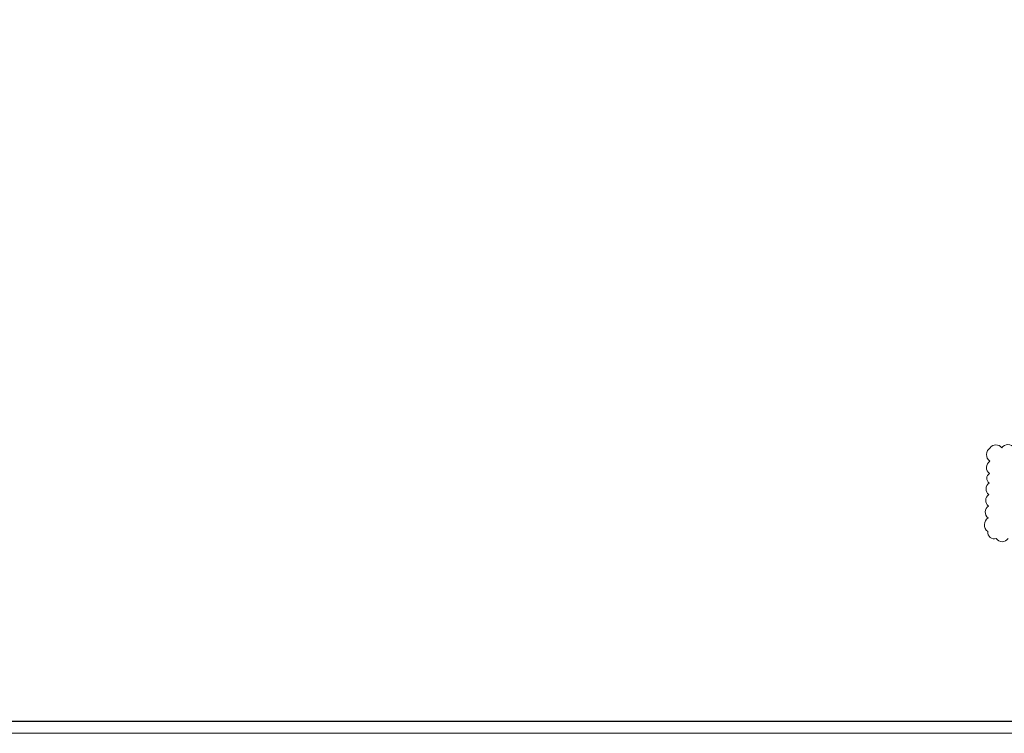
# Model space of a CAD drawing. Header units: millimetres. Extents: x 349531 to 1063351, y -131924 to 96186.
# Tile 109 of 230: x 571032 to 611992, y -77177 to -47477. Entities that reach past the tile are written whole.
import ezdxf

# ---------------------------------------------------------------- set-up
doc = ezdxf.new("R2010")
doc.units = ezdxf.units.MM
doc.layers.add('РАЗМЕРЫ', color=1, linetype='Continuous', lineweight=9)
doc.layers.add('ТОНКИЕ', color=7, linetype='Continuous', lineweight=9)
doc.layers.add('ТОЛСТЫЕ_ОСНОВНЫЕ', color=6, linetype='Continuous')

# ---------------------------------------------------------------- blocks, each defined once
blk = doc.blocks.new('*U1397')
at = {"layer": 'ТОЛСТЫЕ_ОСНОВНЫЕ', "color": 6}
blk.add_lwpolyline([(20, 5), (1256, 5), (1256, 589), (20, 589)], close=True, dxfattribs=at)
at = {"layer": 'ТОНКИЕ'}
blk.add_lwpolyline([(0, 0), (1261, 0), (1261, 594), (0, 594)], close=True, dxfattribs=at)

msp = doc.modelspace()

# ---------------------------------------------------------------- linework, layer by layer
at = {"layer": 'РАЗМЕРЫ', "color": 240, "true_color": 0xed1f24}
msp.add_lwpolyline([(612407.6, -65294.9, 0.5205671), (611883.3, -65294.9, 0.5205671), (611404.3, -65294.9, 0.5205671), (611388.2, -65852.9, 0.5205671), (611373.5, -66361.8, 0.5205671), (611361.8, -66765.6, 0.5205671), (611348, -67243.9, 0.5205671), (611334.3, -67719.5, 0.5205671), (611320.1, -68211.4, 0.5205671), (611303.6, -68782.9, 0.5205671), (611655.7, -69075.6, 0.5205671), (612150.1, -69075.6, 0.5205671)], format="xyb", dxfattribs=at)

# ---------------------------------------------------------------- block references
at = {"xscale": 100, "yscale": 100, "zscale": 100}
msp.add_blockref('*U1397', (518847.3, -77177.1, 3100), dxfattribs=at)

doc.saveas('drawing.dxf')
